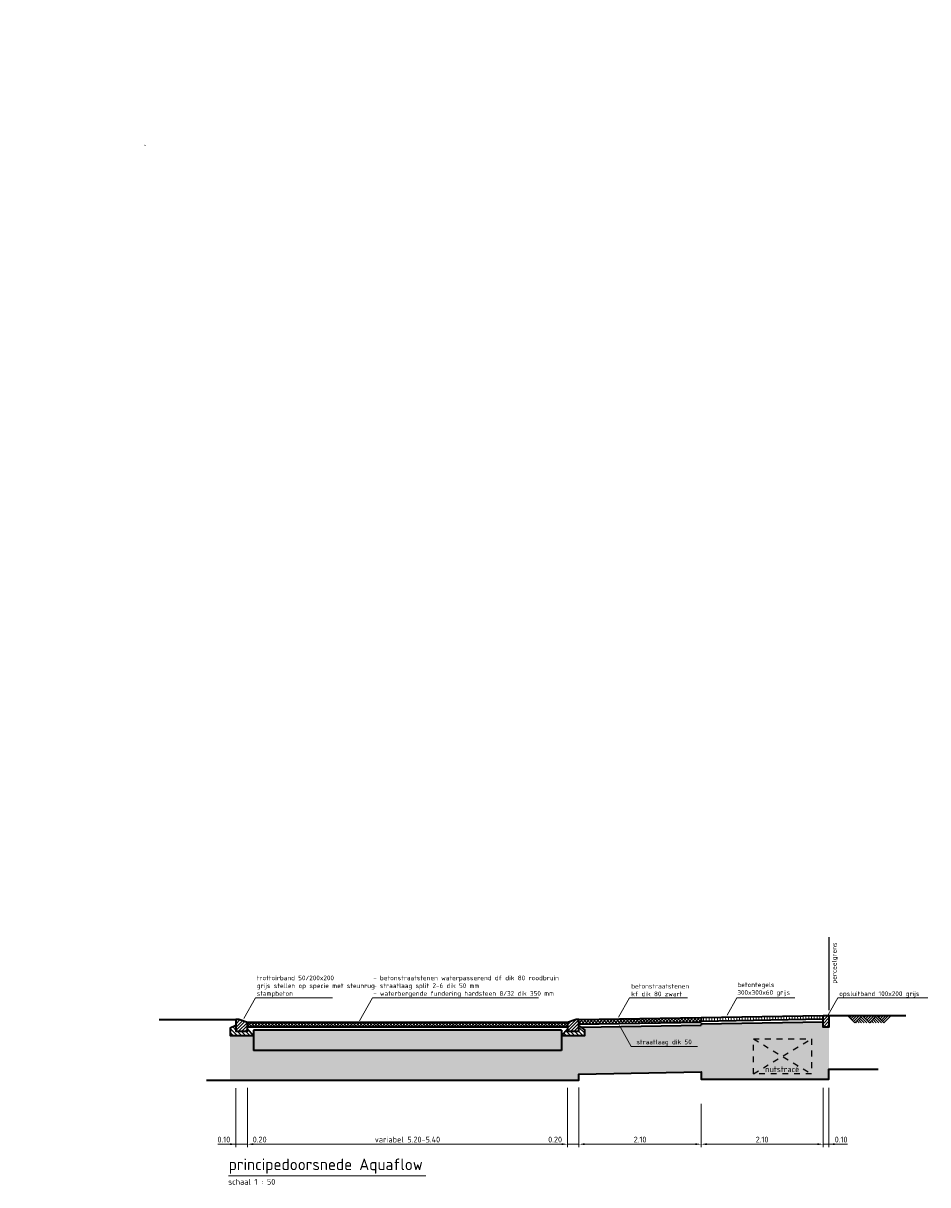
# Model space of a CAD drawing. Header units: metres. Extents: x 174255 to 175175, y 462028 to 462911.
# Tile 120 of 256: x 175125 to 175140, y 462240 to 462260. Entities that reach past the tile are written whole.
import ezdxf

# ---------------------------------------------------------------- set-up
doc = ezdxf.new("R2010")
doc.units = ezdxf.units.M
doc.linetypes.add('AFBREEKLIJN', pattern=[10, 7, -1.5, 0, -1.5])
doc.linetypes.add('NLCS-HIDDEN', pattern=[4, 2, -2])
doc.layers.get('Defpoints').update_dxf_attribs({"color": 6})
for name, color, linetype, lineweight in [('-DR-dsn-vh-arc-bss', 10, 'Continuous', 9), ('B-XX-AL-VERWIJZING_DOORSNEDE-T20', 8, 'Continuous', 20), ('N-XX-AL-M', 10, 'Continuous', 20), ('N-XX-AL-VERWIJZING-DOORSNEDE-ARCERING-AD', 10, 'Continuous', 13), ('N-XX-AL-VERWIJZING_DOORSNEDE-GD', 7, 'Continuous', 35), ('N-XX-AL-VERWIJZING_DOORSNEDE-T20', 7, 'Continuous', 18), ('N-XX-AL-VERWIJZING_DOORSNEDE-T40', 7, 'Continuous', 18), ('N-XX-AL-VERWIJZING_DOORSNEDE_PERCEELGRENS-GD', 1, 'Continuous', 25)]:
    doc.layers.add(name, color=color, linetype=linetype, lineweight=lineweight)
doc.layers.add('B-XX-AL-VERWIJZING_DOORSNEDE-KL-TRACE-GD', color=8, linetype='NLCS-HIDDEN')
doc.styles.add('NLCS-ISO-M50-T20', font='NLCS-ISO.ttf', dxfattribs={"height": 0.1})
doc.styles.add('NLCS-ISO-M50-T40', font='NLCS-ISO.ttf', dxfattribs={"height": 0.2})
doc.dimstyles.new('M50T20', dxfattribs={"dimtxt": 0.1, "dimasz": 0.1, "dimexe": 0.05, "dimexo": 0.1, "dimgap": 0.03, "dimtad": 1, "dimzin": 0, "dimdsep": 46, "dimtxsty": 'NLCS-ISO-M50-T20', "dimcen": 0, "dimclrd": 256, "dimclre": 256, "dimclrt": 256, "dimadec": 0, "dimazin": 0, "dimtfac": 1, "dimtix": 1, "dimtofl": 0, "dimtmove": 0, "dimatfit": 0, "dimfxl": 1, "dimtolj": 1, "dimtzin": 0, "dimlwd": -1, "dimlwe": -1, "dimarcsym": 0})

# ---------------------------------------------------------------- blocks, each defined once
blk = doc.blocks.new('mv-arcering')
for p, q in [((0.029, 0), (0.015, -0.015)), ((0.073, 0), (0.037, -0.037)), ((0.117, 0), (0.059, -0.059)), ((0.162, 0), (0.081, -0.081)), ((0.206, 0), (0.103, -0.103)), ((0.279, 0), (0.265, -0.015)), ((0.323, 0), (0.287, -0.037)), ((0.367, 0), (0.309, -0.059)), ((0.412, 0), (0.331, -0.081)), ((0.456, 0), (0.353, -0.103)), ((0.529, 0), (0.515, -0.015)), ((0.573, 0), (0.537, -0.037)), ((0.617, 0), (0.559, -0.059)), ((0.662, 0), (0.581, -0.081)), ((0.706, 0), (0.603, -0.103)), ((0.154, -0.125), (0.14, -0.11)), ((0.198, -0.125), (0.162, -0.088)), ((0.242, -0.125), (0.184, -0.066)), ((0.287, -0.125), (0.206, -0.044)), ((0.331, -0.125), (0.228, -0.022)), ((0.404, -0.125), (0.39, -0.11)), ((0.448, -0.125), (0.412, -0.088)), ((0.492, -0.125), (0.434, -0.066)), ((0.537, -0.125), (0.456, -0.044)), ((0.581, -0.125), (0.478, -0.022))]:
    blk.add_line(p, q)
for points in [[(0.25, 0), (0.125, -0.125), (0, 0)], [(0.5, 0), (0.375, -0.125), (0.25, 0)], [(0.75, 0), (0.625, -0.125), (0.5, 0)]]:
    blk.add_lwpolyline(points)
blk = doc.blocks.new('*D90')
at = {"layer": 'Defpoints', "color": 0, "transparency": 16777216}
for p in [(175134.468, 462241.509), (175136.567, 462241.229), (175136.567, 462240.436)]:
    blk.add_point(p, dxfattribs=at)
at = {"layer": 'N-XX-AL-M', "transparency": 16777216}
for p, q in [((175134.468, 462241.409), (175134.468, 462240.386)), ((175136.567, 462241.129), (175136.567, 462240.386)), ((175134.568, 462240.436), (175136.467, 462240.436))]:
    blk.add_line(p, q, dxfattribs=at)
for points in [[(175134.568, 462240.453), (175134.568, 462240.42), (175134.468, 462240.436)], [(175136.467, 462240.453), (175136.467, 462240.42), (175136.567, 462240.436)]]:
    blk.add_solid(points, dxfattribs=at)
at = {"layer": 'N-XX-AL-M', "transparency": 16777216, "insert": (175135.518, 462240.516), "char_height": 0.1, "attachment_point": 5, "rotation": 0, "style": 'NLCS-ISO-M50-T20'}
blk.add_mtext('\\A1;2.10', dxfattribs=at)
blk = doc.blocks.new('*D91')
at = {"layer": 'Defpoints', "color": 0, "transparency": 16777216}
for p in [(175128.767, 462241.503), (175134.268, 462241.504), (175134.268, 462240.436)]:
    blk.add_point(p, dxfattribs=at)
at = {"layer": 'N-XX-AL-M', "transparency": 16777216}
for p, q in [((175128.767, 462241.403), (175128.767, 462240.386)), ((175134.268, 462241.404), (175134.268, 462240.386)), ((175128.867, 462240.436), (175134.168, 462240.436))]:
    blk.add_line(p, q, dxfattribs=at)
for points in [[(175128.867, 462240.453), (175128.867, 462240.42), (175128.767, 462240.436)], [(175134.168, 462240.453), (175134.168, 462240.42), (175134.268, 462240.436)]]:
    blk.add_solid(points, dxfattribs=at)
at = {"layer": 'N-XX-AL-M', "transparency": 16777216, "insert": (175131.518, 462240.516), "char_height": 0.1, "width": 1.3594, "attachment_point": 5, "rotation": 0, "style": 'NLCS-ISO-M50-T20'}
blk.add_mtext('\\A1;variabel 5.20-5.40', dxfattribs=at)
blk = doc.blocks.new('*D92')
at = {"layer": 'Defpoints', "color": 0, "transparency": 16777216}
for p in [(175138.667, 462241.503), (175136.567, 462241.229), (175138.667, 462240.436)]:
    blk.add_point(p, dxfattribs=at)
at = {"layer": 'N-XX-AL-M', "transparency": 16777216}
for p, q in [((175138.667, 462241.403), (175138.667, 462240.386)), ((175136.567, 462241.129), (175136.567, 462240.386)), ((175136.667, 462240.436), (175138.567, 462240.436))]:
    blk.add_line(p, q, dxfattribs=at)
for points in [[(175136.667, 462240.453), (175136.667, 462240.42), (175136.567, 462240.436)], [(175138.567, 462240.453), (175138.567, 462240.42), (175138.667, 462240.436)]]:
    blk.add_solid(points, dxfattribs=at)
at = {"layer": 'N-XX-AL-M', "transparency": 16777216, "insert": (175137.617, 462240.516), "char_height": 0.1, "attachment_point": 5, "rotation": 0, "style": 'NLCS-ISO-M50-T20'}
blk.add_mtext('\\A1;2.10', dxfattribs=at)

msp = doc.modelspace()

# ---------------------------------------------------------------- hatches: boundary and pattern name
at = {"layer": '-DR-dsn-vh-arc-bss'}
h = msp.add_hatch(dxfattribs=at)
h.set_pattern_fill('JIS_LC_20', color=256, scale=0.2)
h.paths.add_polyline_path([(175124.909, 462259.708), (175127.009, 462257.608), (175124.909, 462257.608)])
at = {"layer": 'N-XX-AL-VERWIJZING-DOORSNEDE-ARCERING-AD'}
h = msp.add_hatch(dxfattribs=at)
h.set_pattern_fill('202', color=256, scale=50, style=0)
h.set_pattern_definition([(0, (174879.60596, 462121.514844), (0.04, 0.08), [0, -0.08])])
h.paths.add_polyline_path([(175136.568, 462241.68), (175136.568, 462241.555), (175137.361, 462241.555), (175138.767, 462241.555), (175138.767, 462242.449), (175138.667, 462242.449), (175138.667, 462242.539), (175136.569, 462242.504), (175136.57, 462242.484), (175134.522, 462242.449), (175134.568, 462242.403), (175134.568, 462242.303), (175134.168, 462242.303), (175134.168, 462242.048), (175128.867, 462242.048), (175128.867, 462242.303), (175128.467, 462242.303), (175128.467, 462241.538), (175131.488, 462241.538), (175133.447, 462241.538), (175134.467, 462241.538), (175134.465, 462241.638), (175136.176, 462241.672)])
h = msp.add_hatch(dxfattribs=at)
h.set_pattern_fill('ANSI31', color=256, scale=0.04, style=0)
h.set_pattern_definition([(45, (174920.677488, 462167.208904), (-0.028284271, 0.028284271), [])])
h.paths.add_polyline_path([(175128.567, 462242.378), (175128.767, 462242.378), (175128.767, 462242.528), (175128.617, 462242.578), (175128.567, 462242.578)])
h = msp.add_hatch(dxfattribs=at)
h.set_pattern_fill('ANSI37', color=256, scale=0.04, style=0)
h.set_pattern_definition([(45, (174927.188913, 462178.457767), (-0.028284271, 0.028284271), []), (135, (174927.188913, 462178.457767), (-0.028284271, -0.028284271), [])])
h.paths.add_polyline_path([(175128.767, 462242.528), (175128.767, 462242.448), (175134.268, 462242.448), (175134.267, 462242.528)])
h = msp.add_hatch(dxfattribs=at)
h.set_pattern_fill('ANSI31', color=256, scale=0.04, style=0)
h.set_pattern_definition([(45, (174926.382004, 462167.198283), (-0.028284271, 0.028284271), [])])
h.paths.add_polyline_path([(175134.268, 462242.378), (175134.468, 462242.378), (175134.468, 462242.578), (175134.418, 462242.578), (175134.268, 462242.528)])
h = msp.add_hatch(dxfattribs=at)
h.set_pattern_fill('ANSI37', color=256, scale=0.04, style=0)
h.set_pattern_definition([(45, (174930.12881, 462178.521736), (-0.028284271, 0.028284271), []), (135, (174930.12881, 462178.521736), (-0.028284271, -0.028284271), [])])
h.paths.add_polyline_path([(175134.467, 462242.578), (175134.468, 462242.498), (175136.569, 462242.534), (175136.567, 462242.614)])
h = msp.add_hatch(dxfattribs=at)
h.set_pattern_fill('ANSI31', color=256, scale=0.015, angle=45.96, style=0)
h.set_pattern_definition([(90.96, (5900.701377, 2495.997416), (-0.0476183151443, -0.0007979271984), [])])
h.paths.add_polyline_path([(175138.667, 462242.589), (175138.667, 462242.649), (175136.567, 462242.614), (175136.568, 462242.554)])
h = msp.add_hatch(dxfattribs=at)
h.set_pattern_fill('ANSI31', color=256, scale=0.04, style=0)
h.set_pattern_definition([(45, (174929.245225, 462159.741765), (-0.028284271, 0.028284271), [])])
h.paths.add_polyline_path([(175138.767, 462242.649), (175138.667, 462242.649), (175138.667, 462242.449), (175138.767, 462242.449)])
h = msp.add_hatch(dxfattribs=at)
h.set_pattern_fill('ANSI31', color=256, scale=0.016, angle=90, style=0)
h.set_pattern_definition([(135, (175048.203303, 462219.23661), (-0.035921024, -0.035921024), [])])
h.paths.add_polyline_path([(175128.767, 462242.414), (175128.767, 462242.378), (175128.567, 462242.378), (175128.567, 462242.478), (175128.467, 462242.429), (175128.467, 462242.303), (175128.867, 462242.303)])
h = msp.add_hatch(dxfattribs=at)
h.set_pattern_fill('GRALUX', color=256, scale=50, style=0)
h.set_pattern_definition([(342.742, (175129.43098, 462241.23976), (0.086368, 0.1563824), [0.043635, -0.17471]), (17.258, (175129.26413, 462241.2916), (0.0863684, 0.1563838), [0.043635, -0.26515]), (61.089, (175129.3058, 462241.30454), (-0.208509, 0.064778), [0.0357, -0.142945]), (118.9112, (175129.40943, 462241.49218), (-0.086369, -0.1563857), [0.0357, -0.216945]), (162.742, (175129.3058, 462241.36704), (-0.086368, -0.1563824), [0.043635, -0.17471]), (197.258, (175129.26413, 462241.37999), (-0.0863684, -0.1563838), [0.043635, -0.26515]), (241.089, (175129.22246, 462241.36707), (0.208509, -0.064778), [0.0357, -0.142945]), (298.9112, (175129.29157, 462241.49218), (0.086369, 0.1563857), [0.0357, -0.216945]), (342.742, (175129.0086, 462241.46741), (-0.122142, 0.221158), [0.038945, -0.179395]), (40.8518, (175128.786695, 462240.986705), (0.0863679, 0.1563831), [0.03915, -0.57906]), (84.587, (175129.07541, 462241.481465), (-0.0357742, 0.3775434), [0.047545, -0.48877]), (118.9112, (175129.28838, 462241.4638), (-0.2085135, 0.0647765), [0.04732, -0.20533]), (162.742, (175129.05702, 462241.57022), (0.122142, -0.221158), [0.039175, -0.17916]), (40.8518, (175128.73096, 462241.08715), (0.0863679, 0.1563831), [0.039055, -0.579155]), (84.587, (175128.98559, 462241.50908), (-0.08636765, -0.1563849), [0.047435, -0.488885]), (298.9112, (175128.98559, 462241.50908), (0.2085135, -0.0647765), [0.047605, -0.205045]), (26.669, (175128.592815, 462241.173345), (-0.294879, -0.09160787), [0.02924, -0.72738]), (84.587, (175129.086555, 462241.590785), (-0.08636765, -0.1563849), [0.02931, -0.507005]), (131.7624, (175128.845035, 462242.062285), (-0.3306564, 0.2859362), [0.039145, -0.640685]), (162.742, (175128.59563, 462241.24479), (-0.086368, -0.1563823), [0.03151, -0.18683]), (26.669, (175128.53938, 462241.241), (-0.294879, -0.09160787), [0.029275, -0.727345]), (84.587, (175129.003965, 462241.613365), (-0.08636765, -0.1563849), [0.03215, -0.504165]), (131.7624, (175128.78205, 462242.030625), (-0.3306564, 0.2859362), [0.03359, -0.64624]), (342.742, (175129.02633, 462241.58831), (0.086368, 0.1563823), [0.0357, -0.18264]), (50.24156, (175129.06408, 462241.28151), (0.08636735, 0.15638236), [0.03474, -1.101555]), (95.413, (175129.08629, 462241.30821), (-0.1221426, 0.221159), [0.03049, -0.348745]), (150.9388, (175128.630625, 462241.84566), (-0.20851066, 0.06477804), [0.02809, -0.827275]), (197.258, (175129.05886, 462241.35221), (0.20851, -0.064777), [0.035705, -0.273075]), (50.24156, (175129.00109, 462241.31316), (0.08636735, 0.15638236), [0.03702, -1.099275]), (95.413, (175129.00371, 462241.28552), (-0.1221426, 0.221159), [0.027765, -0.35147]), (150.9388, (175128.57719, 462241.77801), (-0.20851066, 0.06477804), [0.03006, -0.825305]), (17.258, (175129.02998, 462241.27091), (-0.20851, 0.064777), [0.0357, -0.27308])])
h.paths.add_polyline_path([(175134.168, 462242.398), (175128.867, 462242.398), (175128.867, 462242.303), (175128.867, 462242.048), (175134.168, 462242.048), (175134.168, 462242.303)])
h = msp.add_hatch(dxfattribs=at)
h.set_pattern_fill('ANSI31', color=256, scale=0.016, angle=90, style=0)
h.set_pattern_definition([(135, (175054.00554, 462219.23648), (-0.035921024, -0.035921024), [])])
h.paths.add_polyline_path([(175134.468, 462242.478), (175134.468, 462242.378), (175134.268, 462242.378), (175134.268, 462242.414), (175134.168, 462242.303), (175134.568, 462242.303), (175134.568, 462242.403)])

# ---------------------------------------------------------------- linework, layer by layer
at = {"layer": 'B-XX-AL-VERWIJZING_DOORSNEDE-KL-TRACE-GD', "ltscale": 0.05, "flags": 128}
msp.add_lwpolyline([(175138.467, 462241.646), (175137.467, 462241.646), (175137.467, 462242.246), (175138.467, 462242.246)], close=True, dxfattribs=at)
for points in [[(175137.467, 462242.246), (175138.467, 462241.646)], [(175137.467, 462241.646), (175138.467, 462242.246)]]:
    msp.add_lwpolyline(points, dxfattribs=at)
at = {"layer": 'N-XX-AL-M'}
for p, q in [((175128.567, 462240.386), (175128.567, 462241.399)), ((175138.767, 462240.386), (175138.767, 462241.405)), ((175128.259, 462240.436), (175128.567, 462240.436)), ((175128.567, 462240.436), (175128.767, 462240.436)), ((175134.268, 462240.436), (175134.468, 462240.436)), ((175138.667, 462240.436), (175139.085, 462240.436))]:
    msp.add_line(p, q, dxfattribs=at)
for points in [[(175128.467, 462240.453), (175128.467, 462240.42), (175128.567, 462240.436)], [(175138.867, 462240.453), (175138.867, 462240.42), (175138.767, 462240.436)]]:
    msp.add_solid(points, dxfattribs=at)
at = {"layer": 'N-XX-AL-VERWIJZING_DOORSNEDE-GD'}
for p, q in [((175127.248, 462242.578), (175128.567, 462242.578)), ((175134.267, 462242.528), (175128.767, 462242.528)), ((175134.467, 462242.578), (175138.667, 462242.649)), ((175134.468, 462242.498), (175136.569, 462242.534)), ((175134.507, 462242.449), (175136.57, 462242.484)), ((175136.567, 462242.614), (175136.569, 462242.534)), ((175136.568, 462242.554), (175138.667, 462242.589)), ((175136.569, 462242.504), (175138.667, 462242.539)), ((175136.569, 462242.504), (175136.57, 462242.484)), ((175138.767, 462242.649), (175140.087, 462242.649)), ((175134.267, 462242.448), (175128.767, 462242.448)), ((175134.168, 462242.398), (175128.867, 462242.398)), ((175128.867, 462242.398), (175128.867, 462242.048)), ((175134.168, 462242.398), (175134.168, 462242.048)), ((175134.168, 462242.048), (175128.867, 462242.048))]:
    msp.add_line(p, q, dxfattribs=at)
at = {"layer": 'N-XX-AL-VERWIJZING_DOORSNEDE-GD', "flags": 128}
for points in [[(175128.767, 462242.528), (175128.617, 462242.578), (175128.567, 462242.578), (175128.567, 462242.378), (175128.767, 462242.378)], [(175134.268, 462242.528), (175134.268, 462242.378), (175134.468, 462242.378), (175134.468, 462242.578), (175134.418, 462242.578)]]:
    msp.add_lwpolyline(points, close=True, dxfattribs=at)
at = {"layer": 'N-XX-AL-VERWIJZING_DOORSNEDE-GD'}
msp.add_lwpolyline([(175138.667, 462242.649), (175138.767, 462242.649), (175138.767, 462242.449), (175138.667, 462242.449)], close=True, dxfattribs=at)
at = {"layer": 'N-XX-AL-VERWIJZING_DOORSNEDE-GD', "flags": 128}
for points in [[(175128.567, 462242.478), (175128.467, 462242.429), (175128.467, 462242.303), (175128.867, 462242.303), (175128.767, 462242.414)], [(175134.268, 462242.414), (175134.168, 462242.303), (175134.568, 462242.303), (175134.568, 462242.403), (175134.468, 462242.478)], [(175128.064, 462241.538), (175131.488, 462241.538), (175133.447, 462241.538), (175134.467, 462241.538), (175134.465, 462241.638), (175136.568, 462241.68), (175136.568, 462241.555), (175137.361, 462241.555), (175138.767, 462241.555), (175138.767, 462241.724), (175139.616, 462241.724)]]:
    msp.add_lwpolyline(points, dxfattribs=at)
at = {"layer": 'N-XX-AL-VERWIJZING_DOORSNEDE-T20'}
for points in [[(175130.229, 462242.951), (175128.904, 462242.951), (175128.705, 462242.599)], [(175133.773, 462242.951), (175130.918, 462242.951), (175130.694, 462242.555)], [(175136.336, 462242.951), (175135.334, 462242.951), (175135.147, 462242.62)], [(175138.179, 462242.951), (175137.185, 462242.951), (175137.018, 462242.654)], [(175140.467, 462242.951), (175138.918, 462242.951), (175138.755, 462242.663)], [(175136.505, 462242.113), (175135.368, 462242.113), (175135.163, 462242.475)]]:
    msp.add_lwpolyline(points, dxfattribs=at)
at = {"layer": 'N-XX-AL-VERWIJZING_DOORSNEDE-T40'}
msp.add_line((175128.439, 462239.89), (175131.835, 462239.89), dxfattribs=at)
at = {"layer": 'N-XX-AL-VERWIJZING_DOORSNEDE_PERCEELGRENS-GD', "linetype": 'AFBREEKLIJN', "lineweight": -3, "ltscale": 0.5}
msp.add_line((175138.767, 462243.996), (175138.767, 462242.741), dxfattribs=at)

# ---------------------------------------------------------------- block references
at = {"layer": 'N-XX-AL-VERWIJZING-DOORSNEDE-ARCERING-AD'}
msp.add_blockref('mv-arcering', (175139.087, 462242.649), dxfattribs=at)

# ---------------------------------------------------------------- texts
at = {"layer": 'B-XX-AL-VERWIJZING_DOORSNEDE-T20', "insert": (175137.671, 462241.675), "char_height": 0.1, "width": 0.6455, "attachment_point": 7, "style": 'NLCS-ISO-M50-T20'}
msp.add_mtext('\\A1;nutstracé', dxfattribs=at)
at = {"layer": 'N-XX-AL-M', "char_height": 0.1, "attachment_point": 5, "rotation": 0, "style": 'NLCS-ISO-M50-T20'}
for s, insert, width in [('\\A1;0.10', (175128.36, 462240.516), 0.24306), ('\\A1;0.20', (175128.976, 462240.516), 0.24306), ('\\A1;0.20', (175134.057, 462240.516), 0.23348), ('\\A1;0.10', (175138.976, 462240.516), 0.23348)]:
    msp.add_mtext(s, dxfattribs=dict(at, insert=insert, width=width))
at = {"layer": 'N-XX-AL-VERWIJZING_DOORSNEDE-T20', "style": 'NLCS-ISO-M50-T20'}
msp.add_text('schaal 1 : 50', height=0.1, dxfattribs=at).set_placement((175128.434, 462239.74))
at = {"layer": 'N-XX-AL-VERWIJZING_DOORSNEDE-T20', "insert": (175138.922, 462243.196), "char_height": 0.08, "width": 0.87362, "attachment_point": 7, "rotation": 90, "style": 'NLCS-ISO-M50-T20'}
msp.add_mtext('perceelgrens', dxfattribs=at)
at = {"layer": 'N-XX-AL-VERWIJZING_DOORSNEDE-T20', "char_height": 0.08, "attachment_point": 7, "style": 'NLCS-ISO-M50-T20'}
for s, insert, width in [('\\A1;trottoirband 50/200x200\\Pgrijs stellen op specie met steunrug stampbeton', (175128.926, 462242.964), 1.83836), ('- betonstraatstenen waterpasserend df dik 80 roodbruin\\P- straatlaag split 2-6 dik 50 mm\\P- {\\A1;waterbergende fundering hardsteen 8/32 dik 350 mm}', (175130.927, 462242.964), 4.01935), ('betonstraatstenen\\Pkf dik 80 zwart', (175135.366, 462242.98), 1.48135), ('betontegels \\P300x300x60 grijs', (175137.192, 462242.981), 1.83836), ('opsluitband 100x200 grijs', (175138.943, 462242.96), 1.97616), ('straatlaag dik 50', (175135.456, 462242.13), 1.83836)]:
    msp.add_mtext(s, dxfattribs=dict(at, insert=insert, width=width))
at = {"layer": 'N-XX-AL-VERWIJZING_DOORSNEDE-T40', "insert": (175128.443, 462239.929), "char_height": 0.2, "width": 5.15747, "attachment_point": 7, "rotation": 0, "style": 'NLCS-ISO-M50-T40'}
msp.add_mtext('principedoorsnede Aquaflow', dxfattribs=at)

# ---------------------------------------------------------------- dimensions: what is measured, and where the dimension line sits
at = {"layer": 'N-XX-AL-M'}
dim = msp.add_linear_dim(base=(175134.268, 462240.436), p1=(175128.767, 462241.503), p2=(175134.268, 462241.504), angle=180, text='variabel 5.20-5.40', dimstyle='M50T20', dxfattribs=at)
dim.commit()
dim.dimension.update_dxf_attribs({"geometry": '*D91', "text_midpoint": (175131.518, 462240.516)})
for base, p1, p2, picture, middle in [((175136.567, 462240.436), (175134.468, 462241.509), (175136.567, 462241.229), '*D90', (175135.518, 462240.516)), ((175138.667, 462240.436), (175136.567, 462241.229), (175138.667, 462241.503), '*D92', (175137.617, 462240.516))]:
    dim = msp.add_linear_dim(base=base, p1=p1, p2=p2, angle=180, dimstyle='M50T20', dxfattribs=at)
    dim.commit()
    dim.dimension.update_dxf_attribs({"geometry": picture, "text_midpoint": middle})

doc.saveas('drawing.dxf')
